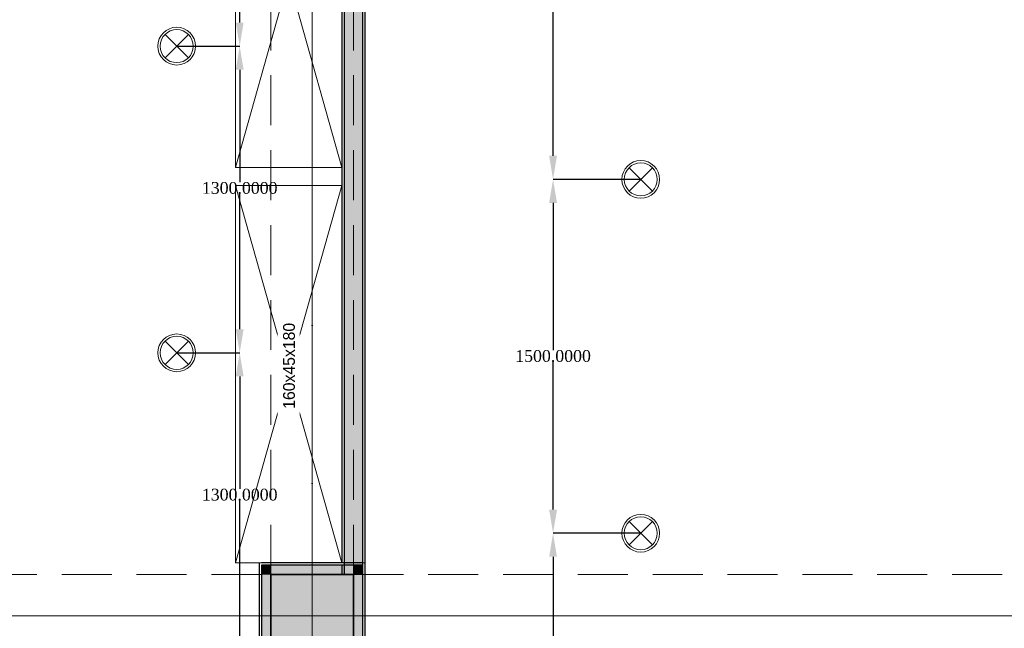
# Model space of a CAD drawing. Header units: millimetres. Extents: x 0 to 88385, y 0 to 41127.
# Tile 83 of 244: x 53990 to 58168, y 26611 to 29190. Entities that reach past the tile are written whole.
import ezdxf
from ezdxf.enums import TextEntityAlignment as Align

# ---------------------------------------------------------------- set-up
doc = ezdxf.new("R2010")
doc.units = ezdxf.units.MM
doc.header["$MEASUREMENT"] = 0
doc.set_wipeout_variables(frame=1)
for name, pattern in [('Dot & Dashed', [670.277762, 317.5, -176.388889, 0, -176.388874]), ('Hidden', [317.5, 211.666667, -105.833333]), ('Wipeout_Contour', [1000, 0, -1000])]:
    doc.linetypes.add(name, pattern=pattern)
for name, color, linetype in [('- განათება', 7, 'Continuous'), ('New_Structural - Bearing', 7, 'Continuous'), ('Structural - Bearing', 7, 'Continuous'), ('Structural - Grid', 7, 'Continuous')]:
    doc.layers.add(name, color=color, linetype=linetype)
for name, color, linetype, lineweight in [('New_Annotation - Text_Pen_No__1', 7, 'Continuous', 13), ('New_Interior - Furniture _Pen_No__1', 7, 'Continuous', 13), ('New_Structural - Bearing_Pen_No__1', 7, 'Continuous', 13), ('Structural - Bearing_Pen_No__20', 1, 'Continuous', 0)]:
    doc.layers.add(name, color=color, linetype=linetype, lineweight=lineweight)
for name, color, linetype, lineweight, true_color in [('New_Interior - Lamp_Pen_No__77', 7, 'Continuous', 20, 0xffeb28), ('New_Structural - Bearing_Pen_No__255', 7, 'Continuous', 13, 0xe8e8e8), ('New_Structural - Bearing_Pen_No__5', 7, 'Continuous', 25, 0x40a5ff), ('New_Structural - Bearing_Pen_No__57', 7, 'Continuous', 25, 0xdcd214), ('Structural - Bearing_Pen_No__161', 7, 'Continuous', 13, 0x6a6a6a), ('Structural - Bearing_Pen_No__28', 7, 'Continuous', 35, 0xa80f02), ('Structural - Bearing_Pen_No__81', 7, 'Continuous', 20, 0x6a6a6a), ('Structural - Grid_Pen_No__81', 7, 'Continuous', 20, 0x6a6a6a)]:
    doc.layers.add(name, color=color, linetype=linetype, lineweight=lineweight, true_color=true_color)
doc.styles.add('GENERATED_STYLE_2', font='txt')
doc.styles.get("Standard").update_dxf_attribs({"font": 'sylfaen.ttf'})
doc.dimstyles.get("Standard").update_dxf_attribs({"dimtxt": 0.18, "dimasz": 0.18, "dimexe": 0.18, "dimexo": 0.0625, "dimgap": 0.09, "dimtad": 0, "dimtih": 1, "dimtoh": 1, "dimdec": 4, "dimzin": 0, "dimdsep": 46, "dimtxsty": 'Standard', "dimcen": 0.09, "dimadec": 0, "dimazin": 0, "dimtfac": 1, "dimtdec": 4, "dimtofl": 0, "dimtmove": 0, "dimatfit": 3, "dimfxl": 1, "dimtolj": 1, "dimtzin": 0, "dimarcsym": 0})

# ---------------------------------------------------------------- blocks, each defined once
blk = doc.blocks.new('Wall_141', base_point=(-29183.8, 26488))
at = {"layer": 'New_Structural - Bearing_Pen_No__255', "linetype": 'Continuous', "lineweight": 13, "true_color": 0xe8e8e8}
for points in [[(-29223.8, 26878), (-29183.8, 26838), (-29183.8, 26878)], [(-29223.8, 26838), (-29183.8, 26838), (-29223.8, 26878)], [(-29223.8, 26838), (-29223.8, 26488), (-29183.8, 26488), (-29183.8, 26838)]]:
    blk.add_hatch(color=254, dxfattribs=at).paths.add_polyline_path(points)
at = {"layer": 'New_Structural - Bearing_Pen_No__1', "color": 7, "linetype": 'Continuous', "lineweight": 13, "flags": 128}
blk.add_lwpolyline([(-29233.8, 26888), (-29223.8, 26888)], dxfattribs=at)
at = {"layer": 'New_Structural - Bearing_Pen_No__5', "color": 161, "linetype": 'Continuous', "lineweight": 25, "true_color": 0x40a5ff}
for p, q in [((-29183.8, 26878), (-29223.8, 26878)), ((-29223.8, 26878), (-29223.8, 26838)), ((-29223.8, 26838), (-29223.8, 26488)), ((-29223.8, 26488), (-29223.8, 26448))]:
    blk.add_line(p, q, dxfattribs=at)
at = {"layer": 'New_Structural - Bearing_Pen_No__5', "color": 161, "linetype": 'Continuous', "lineweight": 25, "true_color": 0x40a5ff, "flags": 128}
blk.add_lwpolyline([(-29233.8, 26888), (-29233.8, 26448)], dxfattribs=at)
blk = doc.blocks.new('Wall_142', base_point=(-29183.8, 26838))
at = {"layer": 'New_Structural - Bearing_Pen_No__255', "linetype": 'Continuous', "lineweight": 13, "true_color": 0xe8e8e8}
blk.add_hatch(color=254, dxfattribs=at).paths.add_polyline_path([(-29183.8, 26878), (-29183.8, 26838), (-28833.8, 26838), (-28833.8, 26878)])
at = {"layer": 'New_Structural - Bearing_Pen_No__5', "color": 161, "linetype": 'Continuous', "lineweight": 25, "true_color": 0x40a5ff}
for p, q in [((-29183.8, 26878), (-29223.8, 26878)), ((-28833.8, 26878), (-29183.8, 26878)), ((-28793.8, 26878), (-28833.8, 26878))]:
    blk.add_line(p, q, dxfattribs=at)
at = {"layer": 'New_Structural - Bearing_Pen_No__5', "color": 161, "linetype": 'Continuous', "lineweight": 25, "true_color": 0x40a5ff, "flags": 128}
blk.add_lwpolyline([(-28793.8, 26888), (-29223.8, 26888)], dxfattribs=at)
blk = doc.blocks.new('Wall_279', base_point=(-28883.8, 22843.6))
at = {"layer": 'New_Structural - Bearing_Pen_No__57', "linetype": 'Continuous', "lineweight": 25, "true_color": 0xdcd214}
blk.add_hatch(color=52, dxfattribs=at).paths.add_polyline_path([(-28873.8, 32488), (-28873.8, 26838), (-28833.8, 26838), (-28833.8, 26488), (-28873.8, 26488), (-28873.8, 22943.6), (-28793.8, 22943.6), (-28793.8, 32638), (-28833.8, 32638), (-28833.8, 32488)])
at = {"layer": 'New_Structural - Bearing_Pen_No__5', "color": 161, "linetype": 'Continuous', "lineweight": 25, "true_color": 0x40a5ff}
for p, q in [((-28793.8, 22943.6), (-28793.8, 32638)), ((-28873.8, 32488), (-28873.8, 26838))]:
    blk.add_line(p, q, dxfattribs=at)
at = {"layer": 'New_Structural - Bearing_Pen_No__5', "color": 161, "linetype": 'Continuous', "lineweight": 25, "true_color": 0x40a5ff, "flags": 128}
for points in [[(-28783.8, 22943.6), (-28783.8, 32588)], [(-28883.8, 32438), (-28883.8, 26888)], [(-28883.8, 26878), (-28883.8, 26838)]]:
    blk.add_lwpolyline(points, dxfattribs=at)
blk = doc.blocks.new('Column_18', base_point=(-29008.8, 26663))
at = {"layer": 'Structural - Bearing_Pen_No__161', "linetype": 'Continuous', "lineweight": 0, "true_color": 0x6a6a6a}
blk.add_hatch(color=251, dxfattribs=at).paths.add_polyline_path([(-28833.8, 26488), (-28833.8, 26838), (-29183.8, 26838), (-29183.8, 26488)])
at = {"layer": 'Structural - Bearing_Pen_No__20', "color": 1, "linetype": 'Continuous', "lineweight": 0}
for p, q in [((-29008.8, 26743), (-29008.8, 26918)), ((-29088.8, 26663), (-29263.8, 26663)), ((-28928.8, 26663), (-28753.8, 26663)), ((-29008.8, 26583), (-29008.8, 26408))]:
    blk.add_line(p, q, dxfattribs=at)
blk.add_point((-29008.8, 26663), dxfattribs=at)
at = {"layer": 'Structural - Bearing_Pen_No__28', "color": 14, "linetype": 'Continuous', "lineweight": 35, "true_color": 0xa80f02, "flags": 128}
blk.add_lwpolyline([(-28833.8, 26488), (-28833.8, 26838), (-29183.8, 26838), (-29183.8, 26488)], close=True, dxfattribs=at)
blk = doc.blocks.new('Wardrobe 01_2')
at = {"layer": 'New_Interior - Furniture _Pen_No__1', "color": 7, "linetype": 'Continuous', "lineweight": 13}
for p, q in [((1600, 0), (0, 450)), ((0, 0), (1600, 450))]:
    blk.add_line(p, q, dxfattribs=at)
at = {"layer": 'New_Interior - Furniture _Pen_No__1', "color": 7, "linetype": 'Continuous', "lineweight": 13, "flags": 128}
blk.add_lwpolyline([(0, 0), (1600, 0), (1600, 450), (0, 450)], close=True, dxfattribs=at)
blk = doc.blocks.new('Standard grid marker')
at = {"layer": 'Structural - Grid_Pen_No__81', "color": 251, "linetype": 'Continuous', "lineweight": 20, "true_color": 0x6a6a6a}
blk.add_line((1000, 0), (51328.1, 0), dxfattribs=at)
at = {"layer": 'Structural - Grid_Pen_No__81', "color": 251, "lineweight": 20, "true_color": 0x6a6a6a, "style": 'GENERATED_STYLE_2'}
for tag, p in [('AC_MarkerText_1_0', (-100, -144)), ('AC_MarkerText_1_1', (52428.1, -144))]:
    blk.add_attdef(tag, text='', height=100, rotation=180, dxfattribs=at).set_placement(p, align=Align.TOP_CENTER)
blk = doc.blocks.new('Standard grid marker_2')
at = {"layer": 'Structural - Grid_Pen_No__81', "color": 251, "linetype": 'Continuous', "lineweight": 20, "true_color": 0x6a6a6a}
blk.add_line((1000, 0), (27734.9, 0), dxfattribs=at)
at = {"layer": 'Structural - Grid_Pen_No__81', "color": 251, "lineweight": 20, "true_color": 0x6a6a6a, "style": 'GENERATED_STYLE_2'}
for tag, p in [('AC_MarkerText_1_0', (-1.5, -46.7)), ('AC_MarkerText_1_1', (28933.4, -46.7))]:
    blk.add_attdef(tag, text='', height=100, rotation=270, dxfattribs=at).set_placement(p, align=Align.TOP_CENTER)
blk = doc.blocks.new('Beam_6', base_point=(-29008.8, 14663))
at = {"layer": 'Structural - Bearing_Pen_No__81', "color": 251, "linetype": 'Dot & Dashed', "lineweight": 20, "true_color": 0x6a6a6a}
blk.add_line((-29008.8, 14663), (-29008.8, 32663), dxfattribs=at)
at = {"layer": 'Structural - Bearing_Pen_No__81', "color": 251, "linetype": 'Hidden', "lineweight": 20, "true_color": 0x6a6a6a}
for p, q in [((-29183.8, 26838), (-29183.8, 32488)), ((-28833.8, 26838), (-28833.8, 32488))]:
    blk.add_line(p, q, dxfattribs=at)
blk = doc.blocks.new('Beam_12', base_point=(-47008.8, 26663))
at = {"layer": 'Structural - Bearing_Pen_No__81', "color": 251, "linetype": 'Hidden', "lineweight": 20, "true_color": 0x6a6a6a}
for p, q in [((-34833.8, 26838), (-29183.8, 26838)), ((-28833.8, 26838), (-23183.8, 26838))]:
    blk.add_line(p, q, dxfattribs=at)
at = {"layer": 'Structural - Bearing_Pen_No__81', "color": 251, "linetype": 'Dot & Dashed', "lineweight": 20, "true_color": 0x6a6a6a}
blk.add_line((-47008.8, 26663), (991.2, 26663), dxfattribs=at)
blk = doc.blocks.new('Wall_290', base_point=(-28833.8, 26838))
at = {"layer": 'New_Structural - Bearing_Pen_No__255', "linetype": 'Continuous', "lineweight": 13, "true_color": 0xe8e8e8}
for points in [[(-28833.8, 26878), (-28833.8, 26838), (-28793.8, 26878)], [(-28833.8, 26838), (-28793.8, 26838), (-28793.8, 26878)], [(-28793.8, 26838), (-28833.8, 26838), (-28833.8, 26488), (-28793.8, 26488)], [(-28833.8, 26488), (-28833.8, 26448), (-28793.8, 26448)], [(-28793.8, 26488), (-28833.8, 26488), (-28793.8, 26448)]]:
    blk.add_hatch(color=254, dxfattribs=at).paths.add_polyline_path(points)
at = {"layer": 'New_Structural - Bearing_Pen_No__1', "color": 7, "linetype": 'Continuous', "lineweight": 13, "flags": 128}
for points in [[(-28783.8, 26888), (-28793.8, 26888)], [(-28783.8, 26438), (-28793.8, 26438)]]:
    blk.add_lwpolyline(points, dxfattribs=at)
at = {"layer": 'New_Structural - Bearing_Pen_No__5', "color": 161, "linetype": 'Continuous', "lineweight": 25, "true_color": 0x40a5ff}
for p, q in [((-28793.8, 26878), (-28833.8, 26878)), ((-28793.8, 26838), (-28793.8, 26878)), ((-28793.8, 26488), (-28793.8, 26838)), ((-28793.8, 26448), (-28793.8, 26488)), ((-28833.8, 26448), (-28793.8, 26448))]:
    blk.add_line(p, q, dxfattribs=at)
at = {"layer": 'New_Structural - Bearing_Pen_No__5', "color": 161, "linetype": 'Continuous', "lineweight": 25, "true_color": 0x40a5ff, "flags": 128}
blk.add_lwpolyline([(-28783.8, 26438), (-28783.8, 26888)], dxfattribs=at)
blk = doc.blocks.new('Recessed Spot')
at = {"layer": 'New_Interior - Lamp_Pen_No__77', "color": 2, "linetype": 'Continuous', "lineweight": 20, "true_color": 0xffeb28}
for q in [(-49.5, 49.5), (49.5, 49.5), (-49.5, -49.5), (49.5, -49.5)]:
    blk.add_line((0, 0), q, dxfattribs=at)
at = {"layer": 'New_Interior - Lamp_Pen_No__77', "color": 2, "linetype": 'Continuous', "lineweight": 20, "true_color": 0xffeb28, "flags": 128}
blk.add_lwpolyline([(80, 0, 1), (-80, 0, 1)], format="xyb", close=True, dxfattribs=at)
at = {"layer": 'New_Interior - Lamp_Pen_No__77', "color": 2, "linetype": 'Continuous', "lineweight": 20, "true_color": 0xffeb28}
blk.add_circle((0, 0), 70, dxfattribs=at)
blk = doc.blocks.new('*D706')
at = {"layer": '- განათება', "color": 0, "lineweight": -2, "transparency": 16777216}
for p, q in [((54656.6, 30378.2), (54924.1, 30378.2)), ((54923.9, 30278.2), (54923.9, 29802.3)), ((54923.9, 29178.2), (54923.9, 29751)), ((54656.6, 29078.2), (54924.1, 29078.2))]:
    blk.add_line(p, q, dxfattribs=at)
at = {"layer": '- განათება', "color": 0, "transparency": 16777216}
for points in [[(54907.3, 30278.2), (54940.6, 30278.2), (54923.9, 30378.2)], [(54907.3, 29178.2), (54940.6, 29178.2), (54923.9, 29078.2)]]:
    blk.add_solid(points, dxfattribs=at)
at = {"layer": 'Defpoints', "color": 0, "transparency": 16777216}
for p in [(54656.5, 30378.2), (54656.5, 29078.2), (54923.9, 29078.2)]:
    blk.add_point(p, dxfattribs=at)
at = {"layer": '- განათება', "color": 0, "transparency": 16777216, "insert": (54923.9, 29776.7), "char_height": 50, "attachment_point": 5}
blk.add_mtext('\\A1;{\\fSylfaen|b0|i0|c0|p18;1300.0000}', dxfattribs=at)
blk = doc.blocks.new('*D707')
at = {"layer": '- განათება', "color": 0, "lineweight": -2, "transparency": 16777216}
for p, q in [((54656.6, 29078.2), (54924.1, 29078.2)), ((54923.9, 28978.2), (54923.9, 28502.3)), ((54923.9, 27878.2), (54923.9, 28451)), ((54656.6, 27778.2), (54924.1, 27778.2))]:
    blk.add_line(p, q, dxfattribs=at)
at = {"layer": '- განათება', "color": 0, "transparency": 16777216}
for points in [[(54907.3, 28978.2), (54940.6, 28978.2), (54923.9, 29078.2)], [(54907.3, 27878.2), (54940.6, 27878.2), (54923.9, 27778.2)]]:
    blk.add_solid(points, dxfattribs=at)
at = {"layer": 'Defpoints', "color": 0, "transparency": 16777216}
for p in [(54656.5, 29078.2), (54656.5, 27778.2), (54923.9, 27778.2)]:
    blk.add_point(p, dxfattribs=at)
at = {"layer": '- განათება', "color": 0, "transparency": 16777216, "insert": (54923.9, 28476.7), "char_height": 50, "attachment_point": 5}
blk.add_mtext('\\A1;{\\fSylfaen|b0|i0|c0|p18;1300.0000}', dxfattribs=at)
blk = doc.blocks.new('*D708')
at = {"layer": '- განათება', "color": 0, "lineweight": -2, "transparency": 16777216}
for p, q in [((54656.6, 27778.2), (54924.1, 27778.2)), ((54923.9, 27678.2), (54923.9, 27202.3)), ((54923.9, 26578.2), (54923.9, 27151)), ((54656.6, 26478.2), (54924.1, 26478.2))]:
    blk.add_line(p, q, dxfattribs=at)
at = {"layer": '- განათება', "color": 0, "transparency": 16777216}
for points in [[(54907.3, 27678.2), (54940.6, 27678.2), (54923.9, 27778.2)], [(54907.3, 26578.2), (54940.6, 26578.2), (54923.9, 26478.2)]]:
    blk.add_solid(points, dxfattribs=at)
at = {"layer": 'Defpoints', "color": 0, "transparency": 16777216}
for p in [(54656.5, 27778.2), (54656.5, 26478.2), (54923.9, 26478.2)]:
    blk.add_point(p, dxfattribs=at)
at = {"layer": '- განათება', "color": 0, "transparency": 16777216, "insert": (54923.9, 27176.7), "char_height": 50, "attachment_point": 5}
blk.add_mtext('\\A1;{\\fSylfaen|b0|i0|c0|p18;1300.0000}', dxfattribs=at)
blk = doc.blocks.new('*D721')
at = {"layer": '- განათება', "color": 0, "lineweight": -2, "transparency": 16777216}
for p, q in [((56625.4, 27013.6), (56253.2, 27013.6)), ((56253.4, 26913.6), (56253.4, 26290.1)), ((56253.4, 25613.6), (56253.4, 26238.9)), ((56625.4, 25513.6), (56253.2, 25513.6))]:
    blk.add_line(p, q, dxfattribs=at)
at = {"layer": '- განათება', "color": 0, "transparency": 16777216}
for points in [[(56236.7, 26913.6), (56270, 26913.6), (56253.4, 27013.6)], [(56236.7, 25613.6), (56270, 25613.6), (56253.4, 25513.6)]]:
    blk.add_solid(points, dxfattribs=at)
at = {"layer": 'Defpoints', "color": 0, "transparency": 16777216}
for p in [(56625.5, 27013.6), (56253.4, 25513.6), (56625.5, 25513.6)]:
    blk.add_point(p, dxfattribs=at)
at = {"layer": '- განათება', "color": 0, "transparency": 16777216, "insert": (56253.4, 26264.5), "char_height": 50, "attachment_point": 5}
blk.add_mtext('\\A1;{\\fSylfaen|b0|i0|c0|p18;1500.0000}', dxfattribs=at)
blk = doc.blocks.new('*D722')
at = {"layer": '- განათება', "color": 0, "lineweight": -2, "transparency": 16777216}
for p, q in [((56625.4, 28513.6), (56253.2, 28513.6)), ((56253.4, 28413.6), (56253.4, 27790.1)), ((56253.4, 27113.6), (56253.4, 27738.9)), ((56625.4, 27013.6), (56253.2, 27013.6))]:
    blk.add_line(p, q, dxfattribs=at)
at = {"layer": '- განათება', "color": 0, "transparency": 16777216}
for points in [[(56236.7, 28413.6), (56270, 28413.6), (56253.4, 28513.6)], [(56236.7, 27113.6), (56270, 27113.6), (56253.4, 27013.6)]]:
    blk.add_solid(points, dxfattribs=at)
at = {"layer": 'Defpoints', "color": 0, "transparency": 16777216}
for p in [(56625.5, 28513.6), (56253.4, 27013.6), (56625.5, 27013.6)]:
    blk.add_point(p, dxfattribs=at)
at = {"layer": '- განათება', "color": 0, "transparency": 16777216, "insert": (56253.4, 27764.5), "char_height": 50, "attachment_point": 5}
blk.add_mtext('\\A1;{\\fSylfaen|b0|i0|c0|p18;1500.0000}', dxfattribs=at)
blk = doc.blocks.new('*D723')
at = {"layer": '- განათება', "color": 0, "lineweight": -2, "transparency": 16777216}
for p, q in [((56625.4, 30013.6), (56253.2, 30013.6)), ((56253.4, 29913.6), (56253.4, 29290.1)), ((56253.4, 28613.6), (56253.4, 29238.9)), ((56625.4, 28513.6), (56253.2, 28513.6))]:
    blk.add_line(p, q, dxfattribs=at)
at = {"layer": '- განათება', "color": 0, "transparency": 16777216}
for points in [[(56236.7, 29913.6), (56270, 29913.6), (56253.4, 30013.6)], [(56236.7, 28613.6), (56270, 28613.6), (56253.4, 28513.6)]]:
    blk.add_solid(points, dxfattribs=at)
at = {"layer": 'Defpoints', "color": 0, "transparency": 16777216}
for p in [(56625.5, 30013.6), (56253.4, 28513.6), (56625.5, 28513.6)]:
    blk.add_point(p, dxfattribs=at)
at = {"layer": '- განათება', "color": 0, "transparency": 16777216, "insert": (56253.4, 29264.5), "char_height": 50, "attachment_point": 5}
blk.add_mtext('\\A1;{\\fSylfaen|b0|i0|c0|p18;1500.0000}', dxfattribs=at)

msp = doc.modelspace()

# ---------------------------------------------------------------- block references
at = {"layer": '- განათება', "color": 2, "linetype": 'Continuous', "lineweight": 20, "true_color": 0xffeb28, "zscale": 1000, "rotation": 89.99999999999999}
for p in [(54656.5059, 29078.24177), (54656.5059, 27778.24177)]:
    msp.add_blockref('Recessed Spot', p, dxfattribs=at)
at = {"layer": '- განათება', "color": 2, "linetype": 'Continuous', "lineweight": 20, "true_color": 0xffeb28, "zscale": 1000}
for p in [(56625.50151, 28513.6013), (56625.50151, 27013.6013)]:
    msp.add_blockref('Recessed Spot', p, dxfattribs=at)
at = {"layer": 'New_Interior - Furniture _Pen_No__1', "color": 7, "linetype": 'Continuous', "lineweight": 13, "zscale": 1000, "rotation": 270}
for p in [(54906.5059, 30163.38934), (54906.5059, 28487.98097)]:
    msp.add_blockref('Wardrobe 01_2', p, dxfattribs=at)
at = {"layer": 'New_Structural - Bearing', "color": 7, "lineweight": 35}
for name, p in [('Wall_279', (55356.5059, 22843.6013)), ('Wall_141', (55056.5059, 26487.98097)), ('Wall_142', (55056.5059, 26837.98097)), ('Wall_290', (55406.5059, 26837.98097))]:
    msp.add_blockref(name, p, dxfattribs=at)
at = {"layer": 'Structural - Bearing', "color": 251, "lineweight": 20, "true_color": 0x6a6a6a}
for name, p in [('Beam_6', (55231.5059, 14662.98097)), ('Beam_12', (37231.5059, 26662.98097))]:
    msp.add_blockref(name, p, dxfattribs=at)
at = {"layer": 'Structural - Bearing', "color": 14, "lineweight": 35, "true_color": 0xa80f02}
msp.add_blockref('Column_18', (55231.5059, 26662.98097), dxfattribs=at)
at = {"layer": 'Structural - Grid', "color": 8, "linetype": 'Continuous', "lineweight": 15, "zscale": 1000}
for name, p, rotation in [('Standard grid marker_2', (55231.5059, 11703.05519), 90), ('Standard grid marker', (88184.57817, 26662.98097), 180)]:
    msp.add_blockref(name, p, dxfattribs=dict(at, rotation=rotation))

# ---------------------------------------------------------------- dimensions: what is measured, and where the dimension line sits
at = {"layer": '- განათება', "color": 1}
for base, p1, p2, picture, middle in [((54923.92521, 29078.24177), (54656.5059, 30378.24177), (54656.5059, 29078.24177), '*D706', (54923.92521, 29776.67684)), ((56253.35771, 28513.6013), (56625.50151, 30013.6013), (56625.50151, 28513.6013), '*D723', (56253.35771, 29264.5)), ((56253.35771, 27013.6013), (56625.50151, 28513.6013), (56625.50151, 27013.6013), '*D722', (56253.35771, 27764.5)), ((56253.35771, 25513.6013), (56625.50151, 27013.6013), (56625.50151, 25513.6013), '*D721', (56253.35771, 26264.5))]:
    dim = msp.add_linear_dim(base=base, p1=p1, p2=p2, angle=270, text='{\\fSylfaen|b0|i0|c0|p18;<>}', dimstyle='Standard', override={"dimtxt": 50, "dimasz": 100}, dxfattribs=at)
    dim.commit()
    dim.dimension.update_dxf_attribs({"geometry": picture, "text_midpoint": middle, "dimtype": 160})

# ---------------------------------------------------------------- next in the draw order: wipeouts: each hides what was drawn before it
at = {"color": 7, "linetype": 'Wipeout_Contour', "lineweight": 13, "ltscale": 200817.169104}
msp.add_wipeout([(55177.7184, 27517.70197), (55177.7184, 27928.61179), (55085.29411, 27928.61179), (55085.29411, 27517.70197)], dxfattribs=at).dxf.layer = 'New_Annotation - Text_Pen_No__1'

# ---------------------------------------------------------------- next in the draw order: texts
at = {"layer": 'New_Annotation - Text_Pen_No__1', "color": 7, "linetype": 'Continuous', "lineweight": 13, "insert": (55107.97289, 27723.15688), "char_height": 50, "attachment_point": 2, "rotation": 90, "style": 'GENERATED_STYLE_2'}
msp.add_mtext('\\A1;{\\pqc;\\fBOG 2018|b0|i0|c0|p0;\\W1.000000;1\\fBOG 2018|b0|i0|c0|p0;\\W1.000000;6\\fBOG 2018|b0|i0|c0|p0;\\W1.000000;0x45x180}', dxfattribs=at)

# ---------------------------------------------------------------- next in the draw order: dimensions: what is measured, and where the dimension line sits
at = {"layer": '- განათება', "color": 1}
for base, p1, p2, picture, middle in [((54923.92521, 27778.24177), (54656.5059, 29078.24177), (54656.5059, 27778.24177), '*D707', (54923.92521, 28476.67684)), ((54923.92521, 26478.24177), (54656.5059, 27778.24177), (54656.5059, 26478.24177), '*D708', (54923.92521, 27176.67684))]:
    dim = msp.add_linear_dim(base=base, p1=p1, p2=p2, angle=270, text='{\\fSylfaen|b0|i0|c0|p18;<>}', dimstyle='Standard', override={"dimtxt": 50, "dimasz": 100}, dxfattribs=at)
    dim.commit()
    dim.dimension.update_dxf_attribs({"geometry": picture, "text_midpoint": middle, "dimtype": 160})

doc.saveas('drawing.dxf')
